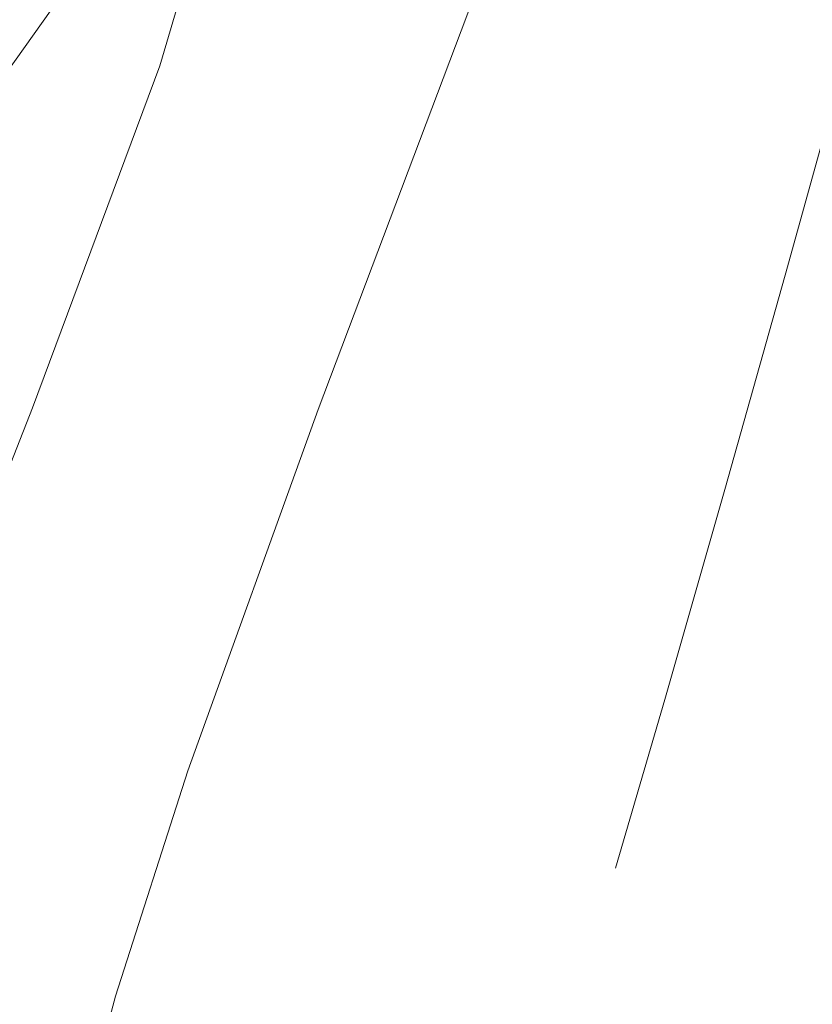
# Model space of a CAD drawing. Extents: x 1620613 to 1693141, y 557269 to 607790.
# Tile 246 of 256: x 1620900 to 1620911, y 607500 to 607513. Entities that reach past the tile are written whole.
import ezdxf

# ---------------------------------------------------------------- set-up
doc = ezdxf.new("R2010")
doc.units = 0
doc.header["$LTSCALE"] = 10
doc.header["$MEASUREMENT"] = 0
doc.linetypes.add('DGN Style 3', pattern=[10.28579463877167, 7.346996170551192, -2.938798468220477])
doc.layers.add('DT_X_Contour_Minor', color=136, linetype='DGN Style 3', lineweight=0)

# ---------------------------------------------------------------- blocks, each defined once
blk = doc.blocks.new('*U1004')
at = {"layer": 'DT_X_Contour_Minor', "transparency": 33554559, "flags": 128}
for points, elevation in [([(-229.8990915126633, -19.48125708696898), (-231.1515999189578, -22.47833975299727), (-231.4377550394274, -23.16431689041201), (-231.7594310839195, -23.93778430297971), (-232.1166280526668, -24.79874199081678), (-232.5093459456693, -25.74718995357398), (-233.6039548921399, -28.39303822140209), (-233.9900215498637, -29.32444806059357), (-234.3272648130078, -30.13429137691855), (-234.6156846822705, -30.8225681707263), (-234.8552811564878, -31.38927844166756), (-235.85947678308, -33.75027115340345), (-235.992108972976, -37.00980146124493), (-236.1101119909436, -37.77758537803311), (-236.4072786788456, -38.68399556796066), (-236.8836090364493, -39.72903203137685), (-237.5391030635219, -40.91269476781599), (-241.0161237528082, -46.75991550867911), (-235.4506360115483, -50.05076635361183), (-234.3147753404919, -50.69064974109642), (-233.2924023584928, -51.19993525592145), (-232.383517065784, -51.57862289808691), (-231.5881194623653, -51.82671266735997), (-229.6183761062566, -52.31415488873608), (-228.9087356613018, -52.47674723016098), (-228.2571218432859, -52.59894258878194), (-227.6635346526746, -52.68074096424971), (-227.1279740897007, -52.72214235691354), (-225.7771814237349, -52.77868342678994), (-225.059761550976, -52.66847498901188), (-223.920596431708, -52.295443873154), (-222.3596860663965, -51.65959007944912), (-220.377030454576, -50.76091360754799), (-214.5276218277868, -48.01401277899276), (-212.5890663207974, -47.0468277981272), (-211.160456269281, -46.20544847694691), (-210.2417916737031, -45.48987481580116), (-209.8330725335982, -44.90010681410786), (-209.4230821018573, -43.49513302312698), (-209.2821641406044, -43.03029232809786), (-209.1669030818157, -42.68950058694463), (-209.0772989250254, -42.47275779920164), (-209.0133516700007, -42.38006396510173), (-208.8770348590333, -42.29827901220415), (-208.7253221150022, -42.21892368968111), (-208.3724214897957, -42.04219643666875), (-207.8183329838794, -41.76809725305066), (-207.0630565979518, -41.39662613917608), (-204.7807357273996, -40.27620726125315), (-203.8458358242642, -39.84223377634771), (-202.7528767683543, -39.38062748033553), (-201.5018585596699, -38.89138837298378), (-200.0927811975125, -38.37451645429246), (-196.1244960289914, -36.95934758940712), (-194.815393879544, -36.4916745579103), (-193.8643013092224, -36.1500321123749), (-193.271218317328, -35.9344202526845), (-193.036144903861, -35.84483897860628), (-192.8866285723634, -35.77399636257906), (-192.6379571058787, -35.69082212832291), (-192.004079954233, -35.4944313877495), (-190.9849971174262, -35.18482414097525), (-189.5807085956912, -34.76200038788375), (-185.3223316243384, -33.48351503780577), (-183.8702173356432, -33.05285647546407), (-182.7076571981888, -32.71974480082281), (-181.8346512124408, -32.48418001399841), (-181.2511993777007, -32.34616211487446), (-180.0814000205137, -32.10817690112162), (-179.4324670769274, -31.88905599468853), (-178.3630177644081, -31.41018218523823), (-176.8730520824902, -30.67155547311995), (-174.9625700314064, -29.67317585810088), (-169.3072627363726, -26.66449301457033), (-167.3585870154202, -25.62844420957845), (-165.7540403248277, -24.7768099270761), (-164.4936226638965, -24.10959016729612), (-163.5773340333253, -23.62678493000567), (-161.5927363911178, -22.58519032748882), (-160.9376136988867, -22.24132009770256), (-160.4606938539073, -21.99090536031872), (-160.1619768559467, -21.83394611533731), (-160.041462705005, -21.77044236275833), (-159.9576954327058, -21.72570634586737), (-159.5747058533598, -21.4930136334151), (-158.4885625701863, -20.8284875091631), (-156.6992655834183, -19.7321279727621), (-154.2068148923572, -18.20393502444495), (-146.6227414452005, -13.55297594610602), (-144.099993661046, -12.00858044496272), (-142.2198053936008, -10.86361325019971), (-140.9821766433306, -10.1180743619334), (-140.3871074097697, -9.771963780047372), (-139.6570021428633, -9.38157330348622), (-139.392732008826, -9.238070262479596), (-139.147500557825, -9.100353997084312), (-138.9213077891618, -8.968424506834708), (-138.7141537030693, -8.84228179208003), (-138.1871277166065, -8.513616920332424), (-137.8528063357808, -8.279083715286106), (-137.2451116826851, -7.821982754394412), (-136.3640437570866, -7.142314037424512), (-135.2096025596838, -6.240077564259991), (-131.7665950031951, -3.53735662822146), (-130.51573332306, -2.53842020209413), (-129.3454039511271, -1.568651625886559), (-128.2556068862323, -0.6280508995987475), (-127.2463421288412, 0.2833819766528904), (-124.6623458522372, 2.674979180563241), (-123.7375286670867, 3.464300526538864), (-122.9010743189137, 4.038566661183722), (-122.1529828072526, 4.397777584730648), (-121.4932541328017, 4.541933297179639), (-119.8517947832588, 4.639608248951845), (-119.2705518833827, 4.709296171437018), (-118.7579176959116, 4.845103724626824), (-118.3138922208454, 5.047030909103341), (-117.9384754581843, 5.315077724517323), (-117.0288423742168, 6.11802874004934), (-116.6902376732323, 6.312514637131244), (-116.356648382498, 6.293759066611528), (-116.0280745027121, 6.061762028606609), (-115.7045160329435, 5.616523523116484), (-114.8483806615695, 4.144898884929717), (-114.5734809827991, 3.65437814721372), (-114.3908834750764, 3.286534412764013), (-114.3005881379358, 3.041367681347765), (-114.3025949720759, 2.918877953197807), (-114.5273319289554, 2.633505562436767), (-114.3118206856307, 2.607581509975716), (-114.2518105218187, 2.609837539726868), (-114.1641419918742, 2.627715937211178), (-114.0488150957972, 2.661216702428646), (-113.9058298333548, 2.710339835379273), (-113.1740290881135, 2.976033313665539), (-113.5886053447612, 2.658647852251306), (-113.6439044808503, 2.610723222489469), (-113.6321263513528, 2.602971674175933), (-113.5532709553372, 2.635393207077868), (-113.4073382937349, 2.707987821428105), (-112.9287481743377, 2.955137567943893), (-112.7706027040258, 3.034485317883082), (-112.6551088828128, 3.087166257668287), (-112.5822667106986, 3.113180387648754), (-112.5520761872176, 3.112527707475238), (-112.5107075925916, 3.047259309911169), (-112.3836373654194, 2.414227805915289), (-112.3684504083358, 2.289530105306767), (-112.377348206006, 2.186736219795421), (-112.4103307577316, 2.105846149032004), (-112.4673980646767, 2.046859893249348), (-112.6516905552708, 1.918768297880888), (-112.7302398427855, 1.862428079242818), (-112.8276683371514, 1.789476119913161), (-112.9439760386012, 1.699912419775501), (-113.0791629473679, 1.593736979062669), (-113.7540866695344, 1.059490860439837), (-112.6948758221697, 1.589339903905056), (-112.4907998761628, 1.689368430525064), (-112.33251954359, 1.762375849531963), (-112.2200348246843, 1.808362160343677), (-112.1533457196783, 1.827327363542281), (-112.0365689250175, 1.841873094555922), (-111.9612693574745, 1.864230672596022), (-111.8229532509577, 1.920394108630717), (-111.6216206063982, 2.010363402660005), (-111.357271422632, 2.134138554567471), (-110.568318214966, 2.509280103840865), (-110.3112297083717, 2.628954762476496), (-110.131679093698, 2.706622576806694), (-110.0296663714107, 2.742283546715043), (-110.005191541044, 2.735937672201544), (-110.0433091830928, 2.663006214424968), (-110.0371398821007, 2.647549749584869), (-109.9900437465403, 2.655878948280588), (-109.9020207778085, 2.687993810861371), (-109.7730709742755, 2.743894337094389), (-109.3746357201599, 2.924676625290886), (-109.173944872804, 3.016441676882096), (-108.870698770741, 3.156150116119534), (-108.4648974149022, 3.343801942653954), (-107.9565408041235, 3.579397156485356), (-106.4641828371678, 4.271575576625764), (-105.9591901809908, 4.506007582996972), (-105.5634806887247, 4.690169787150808), (-105.2770543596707, 4.824062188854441), (-105.0999111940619, 4.907684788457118), (-104.7732403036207, 5.063651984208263), (-104.5477336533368, 5.16795649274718), (-104.1162168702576, 5.363894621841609), (-103.4786899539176, 5.651466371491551), (-102.635152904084, 6.030671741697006), (-100.1110405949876, 7.164064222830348), (-99.25008915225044, 7.55070034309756), (-98.56031905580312, 7.86056434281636), (-98.04173030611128, 8.093656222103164), (-97.69432290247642, 8.249975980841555), (-96.9961449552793, 8.564465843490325), (-96.73401997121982, 8.682660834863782), (-96.47127847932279, 8.801378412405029), (-96.20792047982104, 8.920618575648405), (-95.94394597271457, 9.040381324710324), (-95.23919194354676, 9.360445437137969), (-94.64528006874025, 9.628308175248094), (-93.39210996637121, 10.19184830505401), (-91.4796816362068, 11.05106582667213), (-88.90799507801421, 12.20596074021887), (-81.1711532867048, 15.67991703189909), (-78.58729310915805, 16.83991308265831), (-76.63834392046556, 17.71443401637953), (-75.32430572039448, 18.30347983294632), (-74.64517850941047, 18.6070505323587), (-73.68072059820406, 19.03593890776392), (-73.00679306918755, 19.33717864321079), (-71.70835391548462, 19.91923156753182), (-69.78540313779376, 20.78209768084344), (-67.23794073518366, 21.92577698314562), (-59.61202549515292, 25.35000604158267), (-57.06853690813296, 26.49132436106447), (-55.1575075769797, 27.34710752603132), (-53.87893750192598, 27.9173555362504), (-53.23282668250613, 28.20206839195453), (-52.35314350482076, 28.58058913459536), (-52.03367121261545, 28.71801679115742), (-51.73501671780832, 28.84640920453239), (-51.45718002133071, 28.96576637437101), (-51.20016112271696, 29.07608830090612), (-50.54253445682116, 29.35823311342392), (-50.24464696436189, 29.49063853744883), (-49.84420448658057, 29.67624619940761), (-49.34120702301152, 29.91505609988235), (-48.73565457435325, 30.20706823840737), (-46.98410806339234, 31.05670359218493), (-46.40547064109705, 31.33771392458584), (-45.98321825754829, 31.54351840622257), (-45.71735091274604, 31.67411703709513), (-45.60786860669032, 31.72950981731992), (-45.52442917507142, 31.77694943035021), (-45.45792992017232, 31.80829466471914), (-45.32101172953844, 31.8667506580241), (-45.11367460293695, 31.95231741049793), (-44.8359185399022, 32.06499492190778), (-44.00134379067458, 32.40161596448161), (-43.72427492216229, 32.51317946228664), (-43.51899937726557, 32.59540417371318), (-43.38551715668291, 32.64829009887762), (-43.32382826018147, 32.67183723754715), (-43.25504896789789, 32.6955112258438), (-43.2330437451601, 32.70357952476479), (-43.21861254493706, 32.71002893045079), (-43.21175536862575, 32.71485944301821), (-43.21247221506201, 32.71807106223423), (-43.23349021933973, 32.72928120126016), (-43.30202508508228, 32.87708501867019), (-43.32582617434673, 32.92604454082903), (-43.36785735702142, 33.00957861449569), (-43.42811863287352, 33.12768723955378), (-43.50661000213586, 33.28037041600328), (-43.91543994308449, 34.07356585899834), (-43.91966747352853, 34.08882127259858), (-43.95264001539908, 34.076721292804), (-44.0497458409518, 34.03388331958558), (-44.21098495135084, 33.9603073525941), (-44.4363573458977, 33.85599339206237), (-45.12286144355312, 33.53683883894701), (-45.37997459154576, 33.42217669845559), (-45.63643596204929, 33.31755619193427), (-45.89224555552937, 33.22297731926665), (-46.14740337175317, 33.13844008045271), (-47.33661903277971, 32.76736344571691), (-47.75178679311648, 33.42535377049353), (-47.85856879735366, 33.55801472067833), (-48.0009857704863, 33.67400171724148), (-48.1790377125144, 33.77331476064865), (-48.39272462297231, 33.85595385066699), (-49.01006967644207, 34.05409281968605), (-49.17881586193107, 34.22552563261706), (-49.22204562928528, 34.59121984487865), (-49.13975897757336, 35.15117545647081), (-48.931955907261, 35.90539246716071), (-48.21045916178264, 38.17565302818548), (-47.99456300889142, 38.92401011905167), (-47.88799711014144, 39.46638597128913), (-47.89076146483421, 39.80278058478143), (-48.0028560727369, 39.93319395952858), (-48.4475486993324, 40.0063213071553), (-49.13592672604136, 40.3284761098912), (-50.86754133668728, 41.2400950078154), (-53.64239253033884, 42.74117800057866), (-57.46048030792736, 44.83172508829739), (-69.0330298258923, 51.1924694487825), (-72.84187702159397, 53.29964744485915), (-75.58900646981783, 54.8506231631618), (-77.27441817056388, 55.84539660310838), (-77.8981121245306, 56.28396776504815), (-78.14567233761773, 56.71188782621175), (-78.68298206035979, 57.31897345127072), (-80.10924106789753, 58.8192902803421), (-82.42444936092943, 61.21283831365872), (-85.62860693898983, 64.49961755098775), (-95.3582928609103, 74.45533712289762), (-98.58983463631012, 77.63591055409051), (-100.9871955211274, 79.71084116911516), (-102.5503755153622, 80.6801289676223), (-103.2793746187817, 80.54377394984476), (-104.1111310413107, 78.70597014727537), (-104.466792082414, 78.05775888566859), (-104.9099578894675, 77.491477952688), (-105.4406284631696, 77.0071273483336), (-106.0588038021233, 76.60470707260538), (-107.8239443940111, 75.64082677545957), (-108.4512898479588, 75.46755394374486), (-109.0094707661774, 75.67064567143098), (-109.4984871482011, 76.25010195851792), (-109.9183389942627, 77.20592280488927), (-110.9457245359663, 80.25659780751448), (-111.3262986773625, 81.32483530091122), (-111.6974819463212, 82.24154152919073), (-112.0592743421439, 83.00671649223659), (-112.4116758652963, 83.62036019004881), (-113.3388920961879, 85.05470169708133), (-113.6684535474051, 85.73946575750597), (-113.9617257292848, 86.71800180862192), (-114.218708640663, 87.99030985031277), (-114.4394022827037, 89.5563898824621), (-114.9795329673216, 94.12429928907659), (-115.2366104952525, 95.77630122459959), (-115.6027450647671, 97.30637497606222), (-116.0779366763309, 98.7145205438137), (-116.6621853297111, 100.0007379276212), (-118.3655911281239, 103.2680800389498), (-119.0644220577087, 104.4055931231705), (-119.883360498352, 105.3676257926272), (-120.822406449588, 106.1541780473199), (-121.8815599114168, 106.7652498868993), (-124.8661124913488, 108.1608009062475), (-126.0001644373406, 108.5628994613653), (-127.1639058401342, 108.7225318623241), (-128.3573367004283, 108.6396981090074), (-129.5804570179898, 108.3143982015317), (-132.8816971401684, 107.1236435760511), (-133.9246500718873, 106.832472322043), (-134.5775787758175, 106.85202452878), (-134.8404832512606, 107.1823001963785), (-134.7133634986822, 107.8232993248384), (-133.8543451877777, 109.9469282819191), (-133.5004292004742, 110.8891647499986), (-133.0829449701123, 112.1231524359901), (-132.601892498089, 113.6488913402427), (-132.057271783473, 115.4663814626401), (-130.5201922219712, 120.7020234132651), (-129.9424373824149, 122.6873815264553), (-129.3619825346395, 124.7167244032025), (-128.7788276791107, 126.7900520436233), (-128.1929728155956, 128.9073644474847), (-126.627093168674, 134.6121772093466), (-125.6443638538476, 137.6803923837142), (-123.8705856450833, 142.606428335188), (-121.3057585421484, 149.390285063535), (-117.9498825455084, 158.0319625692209), (-107.9461480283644, 183.5535302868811), (-105.0022358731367, 191.4514768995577), (-103.6733002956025, 196.0041409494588), (-103.9593412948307, 197.2115224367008), (-105.8603588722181, 195.0736213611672), (-113.0830411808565, 184.9121750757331), (-115.1141411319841, 182.9086010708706), (-115.790429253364, 184.5189637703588), (-115.1119055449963, 189.7432631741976), (-113.0785700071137, 198.5814992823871), (-105.8499261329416, 226.9687111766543), (-103.3623320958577, 237.0747958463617), (-101.3210328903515, 246.1026409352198), (-99.72602851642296, 254.0522464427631), (-98.57731897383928, 260.9236123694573), (-94.2580290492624, 290.4740943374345)], 4.200041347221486), ([(-222.7691240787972, -15.60925150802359), (-223.7482933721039, -17.95227076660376), (-223.9719999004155, -18.48854481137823), (-224.2234755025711, -19.09321583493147), (-224.5027201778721, -19.76628383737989), (-224.8097339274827, -20.50774881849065), (-225.6654626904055, -22.57618474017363), (-226.0099935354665, -23.40476258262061), (-226.4017894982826, -24.33916916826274), (-226.8408505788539, -25.37940449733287), (-227.3271767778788, -26.52546856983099), (-229.7069843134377, -32.12070130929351), (-230.021304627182, -39.84534637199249), (-230.0918739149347, -41.3132823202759), (-230.1688730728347, -42.40652799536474), (-230.2523021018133, -43.125083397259), (-230.3421610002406, -43.46894852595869), (-230.7765055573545, -44.1993751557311), (-230.0812726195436, -44.61046363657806), (-229.9393824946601, -44.69039697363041), (-229.8116690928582, -44.75401620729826), (-229.6981324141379, -44.80132133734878), (-229.598772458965, -44.83231236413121), (-229.3527148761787, -44.89320296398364), (-228.9806891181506, -44.925375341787), (-228.0491550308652, -44.9762245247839), (-226.5581126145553, -45.04575051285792), (-224.5075618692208, -45.13395330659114), (-218.2934154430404, -45.39406316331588), (-216.2528308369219, -45.47867546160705), (-214.7916868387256, -45.53742996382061), (-213.9099834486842, -45.57032666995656), (-213.6077206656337, -45.5773655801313), (-213.5742740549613, -45.56165894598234), (-213.5329832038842, -45.45261634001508), (-213.4341956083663, -45.13726849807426), (-213.2779112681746, -44.61561542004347), (-213.064130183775, -43.88765710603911), (-212.4173849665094, -41.67136128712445), (-212.2023706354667, -40.9424586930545), (-212.0423865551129, -40.41797277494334), (-211.937432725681, -40.09790353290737), (-211.8875091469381, -39.98225096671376), (-211.8277532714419, -39.9463996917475), (-211.641143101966, -39.85265231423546), (-211.1261295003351, -39.59829863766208), (-210.2827124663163, -39.18333866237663), (-209.1108920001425, -38.60777238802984), (-205.548166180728, -36.85878725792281), (-204.292459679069, -36.25398718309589), (-203.1973845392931, -35.75132580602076), (-202.2629407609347, -35.35080312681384), (-201.4891283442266, -35.05241914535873), (-199.6398037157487, -34.39291345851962), (-198.8629922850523, -34.09596428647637), (-197.9195514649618, -33.69974603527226), (-196.809481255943, -33.20425870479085), (-195.5327816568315, -32.60950229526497), (-191.9060768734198, -30.89112643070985), (-190.6009445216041, -30.29272211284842), (-189.405576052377, -29.78629105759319), (-188.319971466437, -29.37183326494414), (-187.3441307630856, -29.0493487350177), (-184.8882407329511, -28.31202100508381), (-183.9724360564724, -28.04771379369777), (-183.0669395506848, -27.80778795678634), (-182.1717512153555, -27.59224349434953), (-181.2868710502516, -27.40108040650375), (-178.9409348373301, -26.92382067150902), (-178.1619048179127, -26.76418292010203), (-177.5842669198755, -26.64321446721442), (-177.2080211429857, -26.56091531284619), (-177.0331674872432, -26.51728545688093), (-176.8354138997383, -26.45249823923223), (-176.7444393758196, -26.4183083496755), (-176.6198309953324, -26.36432909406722), (-176.4615887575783, -26.29056047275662), (-176.2697126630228, -26.19700248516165), (-175.7131979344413, -25.92112869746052), (-175.2442693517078, -25.68033450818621), (-174.2548696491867, -25.16485728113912), (-172.7449988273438, -24.37469701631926), (-170.714656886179, -23.30985371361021), (-162.6008639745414, -19.05140502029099), (-161.1652602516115, -18.29790715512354), (-160.2996390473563, -17.84353392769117), (-160.0040003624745, -17.68828533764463), (-159.9756072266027, -17.67312194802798), (-159.8457919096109, -17.59425014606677), (-159.4776408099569, -17.36900728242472), (-158.8711539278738, -16.99739335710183), (-158.0263312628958, -16.47940836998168), (-155.4556897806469, -14.9029536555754), (-154.355651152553, -14.24850270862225), (-152.9835163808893, -13.46749090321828), (-151.3392854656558, -12.5599182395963), (-149.4229584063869, -11.52578471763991), (-143.9499580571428, -8.599347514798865), (-142.1387884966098, -7.629543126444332), (-140.8100300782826, -6.914957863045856), (-139.963682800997, -6.455591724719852), (-139.599746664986, -6.251444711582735), (-139.2724651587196, -6.047344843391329), (-139.0648526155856, -5.901700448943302), (-138.6874761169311, -5.617842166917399), (-138.1403356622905, -5.195769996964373), (-137.4234312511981, -4.635483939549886), (-135.2853342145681, -2.957102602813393), (-134.3943780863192, -2.231092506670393), (-133.3250824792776, -1.311848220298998), (-132.0774473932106, -0.1993697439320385), (-130.651472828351, 1.10634292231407), (-126.6110880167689, 4.845888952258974), (-125.2442184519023, 6.075374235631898), (-124.1738983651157, 6.959170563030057), (-123.400127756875, 7.49727793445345), (-122.9229066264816, 7.689696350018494), (-122.0457162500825, 7.741893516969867), (-121.6542707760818, 7.85048581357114), (-121.1378271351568, 8.137114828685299), (-120.496385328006, 8.601780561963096), (-119.7299453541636, 9.244483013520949), (-117.5194412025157, 11.19573850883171), (-116.7489426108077, 11.75833890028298), (-116.0953249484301, 11.9826984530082), (-115.5585882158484, 11.86881716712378), (-115.1387324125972, 11.41669504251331), (-114.1749581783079, 9.760048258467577), (-113.8196128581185, 9.210464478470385), (-113.4764075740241, 8.804198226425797), (-113.1453423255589, 8.541249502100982), (-112.8264171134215, 8.421618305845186), (-111.9921365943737, 8.293691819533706), (-111.7087689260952, 8.174799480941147), (-111.4843763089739, 7.914067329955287), (-111.3189587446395, 7.511495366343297), (-111.2125162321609, 6.967083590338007), (-110.8533929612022, 4.095535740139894), (-111.2368171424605, 3.840948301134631), (-111.2642926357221, 3.822705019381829), (-111.2862504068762, 3.81173929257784), (-111.3403485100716, 3.786660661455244), (-111.4265869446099, 3.747469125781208), (-111.5449657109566, 3.694164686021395), (-111.9034961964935, 3.533202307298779), (-111.987625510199, 3.491457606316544), (-111.9711155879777, 3.486945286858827), (-111.8539664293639, 3.519665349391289), (-111.6361780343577, 3.589617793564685), (-110.3850073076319, 4.002938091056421), (-110.0799785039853, 3.310483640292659), (-110.0210556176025, 3.177575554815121), (-109.9750135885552, 3.075617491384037), (-109.9418524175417, 3.004609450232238), (-109.9215721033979, 2.964551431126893), (-109.8569859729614, 2.849830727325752), (-109.9181572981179, 2.732790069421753), (-109.9161020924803, 2.71698157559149), (-109.8837201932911, 2.719716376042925), (-109.8210116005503, 2.740994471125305), (-109.7279763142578, 2.780815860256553), (-109.4394466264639, 2.911730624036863), (-109.269925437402, 2.989402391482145), (-108.9777591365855, 3.124231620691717), (-108.562947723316, 3.31621831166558), (-108.0254911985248, 3.565362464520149), (-106.4287469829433, 4.305956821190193), (-105.8937789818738, 4.554233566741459), (-105.4864331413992, 4.743618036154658), (-105.206709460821, 4.874110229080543), (-105.0546079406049, 4.945710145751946), (-104.8191667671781, 5.058120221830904), (-104.616558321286, 5.151292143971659), (-104.1853138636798, 5.346500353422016), (-103.5254333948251, 5.64374485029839), (-102.636916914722, 6.04302563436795), (-99.96269161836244, 7.243822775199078), (-99.06169312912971, 7.648428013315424), (-98.3643666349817, 7.96164587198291), (-97.87071213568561, 8.18347635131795), (-97.58072963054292, 8.31391945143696), (-97.07900561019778, 8.539917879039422), (-96.89063758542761, 8.624855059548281), (-96.70182652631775, 8.710167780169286), (-96.51257243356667, 8.795856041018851), (-96.32287530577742, 8.881919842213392), (-95.81642558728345, 9.111924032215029), (-95.26919581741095, 9.358491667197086), (-94.00734379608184, 9.925691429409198), (-92.03086952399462, 10.8135233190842), (-89.3397730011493, 12.02198733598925), (-81.2106859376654, 15.67206755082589), (-78.51113445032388, 16.88406694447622), (-76.50929528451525, 17.78250496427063), (-75.205168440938, 18.36738161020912), (-74.59875391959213, 18.63869688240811), (-73.91193162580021, 18.94412244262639), (-73.30862406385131, 19.21404662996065), (-72.01381809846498, 19.79475002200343), (-70.02751373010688, 20.6862326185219), (-67.3497109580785, 21.88849441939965), (-59.28690569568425, 25.50889816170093), (-56.61221288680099, 26.70935811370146), (-54.63523840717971, 27.59543516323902), (-53.35598225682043, 28.16712931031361), (-52.77444443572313, 28.42444055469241), (-52.15396801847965, 28.69142666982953), (-51.92863118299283, 28.78836000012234), (-51.717977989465, 28.87892040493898), (-51.52200843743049, 28.96310788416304), (-51.34072252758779, 29.04092243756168), (-50.87687162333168, 29.23993067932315), (-50.6336760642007, 29.34936961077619), (-50.251977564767, 29.52843022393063), (-49.73177612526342, 29.77711251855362), (-49.07307174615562, 30.09541649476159), (-47.1318561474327, 31.03705600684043), (-46.49150137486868, 31.34796079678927), (-46.02634875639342, 31.57444553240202), (-45.73639829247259, 31.71651021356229), (-45.62164998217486, 31.7741548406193), (-45.49496289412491, 31.84618297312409), (-45.54331448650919, 31.99505083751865), (-45.56051154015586, 32.04256786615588), (-45.59138059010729, 32.12131843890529), (-45.63592163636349, 32.23130255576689), (-45.69413467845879, 32.37252021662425), (-45.99769686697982, 33.10441423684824), (-47.8339490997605, 32.46727871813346), (-48.18512433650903, 32.34566965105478), (-48.45168480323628, 32.25390052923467), (-48.63363050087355, 32.19197135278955), (-48.73096142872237, 32.159882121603), (-48.98773796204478, 32.07975891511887), (-49.0374414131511, 32.15853283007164), (-49.08463725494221, 32.18545951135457), (-49.20492330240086, 32.23247930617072), (-49.39829955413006, 32.29959221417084), (-49.66476601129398, 32.38679823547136), (-50.47279683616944, 32.64613844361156), (-50.72014409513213, 32.78720568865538), (-50.85616275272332, 33.01590226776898), (-50.88085280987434, 33.33222818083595), (-50.79421426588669, 33.73618342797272), (-50.41474001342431, 34.93023653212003), (-50.32473434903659, 35.32771008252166), (-50.33932304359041, 35.62459090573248), (-50.4585060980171, 35.82087900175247), (-50.68228351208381, 35.91657437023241), (-51.41848242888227, 36.03763838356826), (-52.5323181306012, 36.55679785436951), (-55.32167604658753, 38.02347825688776), (-59.78655617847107, 40.43767959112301), (-65.92695852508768, 43.79940185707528), (-84.53539440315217, 54.02735580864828), (-90.65443880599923, 57.37082101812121), (-95.05524510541, 59.73025118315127), (-97.73781330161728, 61.10564630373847), (-98.70214339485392, 61.49700637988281), (-98.98270617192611, 61.22858652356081), (-99.08592301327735, 61.16369680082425), (-99.18515145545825, 61.17034252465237), (-99.28039149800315, 61.24852369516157), (-99.37164314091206, 61.39824031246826), (-99.78817787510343, 62.26383390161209), (-103.5894604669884, 63.48082871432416), (-104.3850854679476, 63.74272195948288), (-105.142839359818, 64.006832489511), (-105.8627221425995, 64.2731603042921), (-106.5447338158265, 64.54170540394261), (-108.3129367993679, 65.26078204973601), (-108.969198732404, 65.54523684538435), (-109.6118322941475, 65.85929374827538), (-110.2408374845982, 66.20295275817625), (-110.8562143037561, 66.5762138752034), (-112.4790479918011, 67.6110463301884), (-113.0261750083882, 67.98525391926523), (-113.4504307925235, 68.33175234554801), (-113.7518153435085, 68.65054160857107), (-113.9303286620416, 68.94162170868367), (-114.2425358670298, 69.68088975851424), (-114.3556310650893, 69.95481991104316), (-114.460761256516, 70.22215933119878), (-114.5579264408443, 70.48290801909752), (-114.6471266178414, 70.73706597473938), (-114.8743737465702, 71.40603288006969), (-114.977910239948, 71.64290748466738), (-115.1180843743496, 71.85180611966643), (-115.2948961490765, 72.03272878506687), (-115.5083455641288, 72.18567548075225), (-116.1263941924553, 72.55623204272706), (-116.346694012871, 72.7297924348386), (-116.5440570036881, 72.97255618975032), (-116.718483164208, 73.28452330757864), (-116.8699724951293, 73.6656937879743), (-117.2433616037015, 74.77441955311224), (-117.4819029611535, 75.31770010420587), (-117.917485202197, 76.11599743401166), (-118.5501083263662, 77.16931154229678), (-119.3797723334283, 78.47764242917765), (-121.8549308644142, 82.30654716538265), (-122.6845210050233, 83.71030223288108), (-123.3169225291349, 85.04988888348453), (-123.7521354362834, 86.32530711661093), (-123.9901597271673, 87.53655693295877), (-124.3619730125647, 90.68099855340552), (-124.5389391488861, 91.81819791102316), (-124.7909775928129, 92.87146476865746), (-125.1180883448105, 93.84079912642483), (-125.5202714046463, 94.72620098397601), (-126.692855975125, 96.97536260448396), (-127.1739147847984, 97.75839991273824), (-127.7376527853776, 98.4206406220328), (-128.384069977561, 98.96208473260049), (-129.113166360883, 99.38273224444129), (-131.1676623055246, 100.3433968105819), (-132.0522083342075, 100.5827185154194), (-133.1649744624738, 100.5801852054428), (-134.5059606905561, 100.3357968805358), (-136.0751670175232, 99.84955354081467), (-140.5640106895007, 98.23043128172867), (-142.0131605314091, 97.75787545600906), (-142.9939773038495, 97.55454967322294), (-143.5064610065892, 97.62045393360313), (-143.5506116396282, 97.95558823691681), (-143.0439025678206, 99.20825310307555), (-142.8351381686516, 99.76405006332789), (-142.5888767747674, 100.4919422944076), (-142.305118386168, 101.3919297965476), (-141.9838630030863, 102.4640125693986), (-141.0771859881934, 105.552360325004), (-140.7363857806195, 106.7234633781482), (-140.3939929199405, 107.9205117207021), (-140.0500074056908, 109.1435053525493), (-139.7044292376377, 110.392444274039), (-138.7807639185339, 113.7575417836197), (-138.2010814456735, 115.5673896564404), (-137.1547830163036, 118.4731101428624), (-135.6418686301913, 122.4747032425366), (-133.6623382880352, 127.5721689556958), (-127.7614360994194, 142.6265743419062), (-126.0249108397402, 147.2853355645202), (-125.2410117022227, 149.9708151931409), (-125.4097386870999, 150.6830132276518), (-126.5310917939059, 149.4219296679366), (-130.7915349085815, 143.4279980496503), (-131.98961969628, 142.2461499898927), (-132.3885417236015, 143.19605452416), (-131.988300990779, 146.2777116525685), (-130.7888974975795, 151.491121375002), (-126.5249378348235, 168.2358840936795), (-125.0575809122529, 174.1971595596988), (-123.8534798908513, 179.5224139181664), (-122.9126347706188, 184.2116471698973), (-122.2350455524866, 188.264859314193), (-119.6872263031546, 205.6958000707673)], 4.600041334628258), ([(-237.0290589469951, -23.35326266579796), (-238.5549064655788, -27.00440873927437), (-238.8922187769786, -27.81279581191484), (-239.2502210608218, -28.67318014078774), (-239.62891331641, -29.5855617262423), (-240.028295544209, -30.54994056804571), (-241.9403558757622, -35.17170209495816), (-244.4428937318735, -40.9606453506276), (-244.938988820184, -42.13064725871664), (-245.3547578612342, -43.15967730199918), (-245.6902008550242, -44.04773548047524), (-245.9453178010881, -44.79482179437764), (-246.9484361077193, -47.95229024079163), (-248.0219362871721, -51.37725751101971), (-248.1685014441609, -52.04402312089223), (-248.1481254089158, -52.57647683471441), (-247.9608081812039, -52.97461865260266), (-247.6065497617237, -53.23844857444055), (-246.4392723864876, -53.76291250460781), (-245.9501336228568, -53.99734146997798), (-245.358175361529, -54.30728041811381), (-244.6633976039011, -54.69272934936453), (-243.8658003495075, -55.15368826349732), (-241.6017816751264, -56.48359201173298), (-240.7727115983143, -56.94081994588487), (-239.9835153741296, -57.3150759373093), (-239.2341930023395, -57.60635998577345), (-238.5247444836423, -57.81467209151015), (-235.307023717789, -58.59319405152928), (-231.5126687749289, -57.07692421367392), (-230.779288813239, -56.78419306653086), (-230.2053010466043, -56.55582955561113), (-229.7907054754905, -56.39183368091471), (-229.5355020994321, -56.29220544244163), (-229.0674826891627, -56.11235365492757), (-228.8872480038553, -56.04275637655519), (-228.697558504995, -55.96885338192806), (-228.4984141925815, -55.89064467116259), (-228.2898150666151, -55.80813024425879), (-227.7209443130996, -55.58235081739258), (-227.5113433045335, -55.49951291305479), (-227.3091933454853, -55.420333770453), (-227.1144944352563, -55.3448133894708), (-226.9272465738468, -55.27295176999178), (-226.4378536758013, -55.08619913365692), (-226.0907619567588, -54.94658390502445), (-225.4165314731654, -54.66780269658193), (-224.415162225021, -54.24985550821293), (-223.0866542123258, -53.69274233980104), (-216.1236263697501, -50.76816026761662), (-209.5494470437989, -47.68090482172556), (-208.3086679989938, -47.07421699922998), (-207.4038362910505, -46.57726300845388), (-206.8349519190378, -46.1900428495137), (-206.6020148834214, -45.91255652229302), (-206.4287792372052, -45.31890475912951), (-206.3619576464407, -45.11812596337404), (-206.2914196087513, -44.96102839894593), (-206.2171651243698, -44.84761206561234), (-206.1391941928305, -44.77787696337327), (-205.9263164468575, -44.65015833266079), (-205.8095011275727, -44.58519506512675), (-205.6187134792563, -44.48609423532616), (-205.3539535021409, -44.3528558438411), (-205.0152211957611, -44.1854798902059), (-204.0133052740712, -43.69362726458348), (-203.5989538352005, -43.50171226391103), (-203.1073364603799, -43.29485673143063), (-202.5384531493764, -43.07306066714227), (-201.8923039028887, -42.83632407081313), (-200.0662179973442, -42.18510577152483), (-199.1993863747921, -41.9028550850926), (-197.9684559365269, -41.54451675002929), (-196.3734266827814, -41.11009076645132), (-194.4142986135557, -40.5995771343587), (-184.4221370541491, -38.03964233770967), (-182.3985036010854, -37.24210883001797), (-182.0121573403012, -37.08951663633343), (-181.7203900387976, -36.97354013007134), (-181.523201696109, -36.89417931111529), (-181.4205923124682, -36.85143417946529), (-181.2730725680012, -36.7862680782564), (-180.8603943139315, -36.54685943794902), (-179.7329993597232, -35.87750809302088), (-177.8908877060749, -34.77821404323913), (-175.3340593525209, -33.2489772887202), (-167.5628948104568, -28.59775567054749), (-164.9856665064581, -27.05440886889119), (-163.0823550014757, -25.91278467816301), (-161.8529602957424, -25.17288309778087), (-161.2974823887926, -24.83470412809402), (-160.7147637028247, -24.46852368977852), (-160.5207608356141, -24.34685996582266), (-160.3757912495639, -24.25650412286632), (-160.2798549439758, -24.19745616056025), (-160.2329519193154, -24.1697160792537), (-160.1732548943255, -24.13748637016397), (-160.1491644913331, -24.12421042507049), (-160.1216660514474, -24.10855487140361), (-160.0907595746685, -24.09051970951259), (-160.0564450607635, -24.07010493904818), (-159.9603956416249, -24.01249274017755), (-159.9032307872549, -23.97973202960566), (-159.8037732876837, -23.92465904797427), (-159.6620231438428, -23.84727379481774), (-159.4779803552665, -23.74757627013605), (-158.9308093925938, -23.4519665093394), (-158.3816152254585, -23.11712071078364), (-157.1444109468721, -22.33429063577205), (-155.2191965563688, -21.10347628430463), (-152.6059720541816, -19.42467765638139), (-144.7200265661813, -14.35056894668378), (-142.1086596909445, -12.67031901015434), (-140.1890181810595, -11.43515073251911), (-138.9611020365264, -10.64506411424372), (-138.4249112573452, -10.30005915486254), (-137.917369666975, -9.973488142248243), (-137.7284670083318, -9.852970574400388), (-137.5424152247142, -9.736346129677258), (-137.3592143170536, -9.623614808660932), (-137.1788642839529, -9.514776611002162), (-136.7017320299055, -9.229732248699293), (-136.4070059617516, -9.055060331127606), (-135.8806769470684, -8.7448278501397), (-135.1227449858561, -8.299034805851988), (-134.1332100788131, -7.717681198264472), (-128.9749736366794, -4.688389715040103), (-125.9733341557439, -2.332137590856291), (-125.357670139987, -1.841419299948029), (-124.7970950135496, -1.379086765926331), (-124.2916087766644, -0.9451399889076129), (-123.8412114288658, -0.5395789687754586), (-122.7136036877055, 0.5040694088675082), (-122.2701480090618, 0.8508877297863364), (-121.7854867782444, 1.108606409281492), (-121.2596199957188, 1.277225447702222), (-120.692547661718, 1.356744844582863), (-117.9500638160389, 1.51993620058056), (-116.9928063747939, 2.174869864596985), (-116.8040184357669, 2.295789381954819), (-116.6479078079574, 2.37786207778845), (-116.5244744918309, 2.421087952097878), (-116.4337184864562, 2.425467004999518), (-116.2352722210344, 2.385348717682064), (-116.1465697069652, 2.369347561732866), (-116.0292968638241, 2.351432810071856), (-115.8834536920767, 2.331604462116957), (-115.709040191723, 2.309862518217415), (-115.2058437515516, 2.249332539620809), (-115.0343438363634, 2.231790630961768), (-114.8972414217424, 2.224562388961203), (-114.7945365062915, 2.227647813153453), (-114.7262290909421, 2.241046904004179), (-114.4877219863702, 2.327641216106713), (-114.8436684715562, 2.055140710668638), (-114.9071469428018, 1.999644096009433), (-114.9450338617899, 1.949940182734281), (-114.9573292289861, 1.906028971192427), (-114.9440330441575, 1.867910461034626), (-114.8744544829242, 1.773984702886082), (-114.8407406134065, 1.725801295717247), (-114.7917829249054, 1.65169539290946), (-114.7275814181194, 1.551666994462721), (-114.6481360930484, 1.425716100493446), (-114.4159568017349, 1.055283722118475), (-114.334054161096, 0.936617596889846), (-114.2624807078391, 0.8584435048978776), (-114.2012364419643, 0.8207614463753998), (-114.1503213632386, 0.8235714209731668), (-114.0283200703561, 0.8850540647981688), (-113.9552206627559, 0.9217695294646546), (-113.8274234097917, 0.9858039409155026), (-113.6449283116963, 1.077157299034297), (-113.4077353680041, 1.195829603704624), (-112.7022903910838, 1.548714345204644), (-112.4658350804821, 1.665125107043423), (-112.2855528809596, 1.749693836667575), (-112.161443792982, 1.802420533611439), (-112.0935078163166, 1.823305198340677), (-111.9872426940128, 1.836541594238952), (-111.91872122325, 1.856886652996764), (-111.7928556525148, 1.907994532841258), (-111.6096459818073, 1.989865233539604), (-111.3690922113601, 2.102498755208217), (-110.651156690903, 2.443871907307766), (-110.4172100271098, 2.552774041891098), (-110.2538216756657, 2.623450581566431), (-110.1609916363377, 2.65590152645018), (-110.1387199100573, 2.650126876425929), (-110.1734063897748, 2.583760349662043), (-110.1609594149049, 2.572795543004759), (-110.0976036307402, 2.589676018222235), (-109.9833390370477, 2.634401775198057), (-109.8181656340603, 2.70697281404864), (-109.3098248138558, 2.937622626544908), (-109.0779643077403, 3.043480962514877), (-108.7636384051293, 3.188068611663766), (-108.3668471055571, 3.371385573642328), (-107.8875904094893, 3.593431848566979), (-106.4996186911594, 4.237194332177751), (-106.0246013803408, 4.4577815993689), (-105.6405282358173, 4.636721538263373), (-105.3473992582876, 4.77401414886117), (-105.145214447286, 4.86965943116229), (-104.7273138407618, 5.069183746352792), (-104.4789089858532, 5.184620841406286), (-104.0471198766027, 5.381288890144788), (-103.4319465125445, 5.659187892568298), (-102.6333888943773, 6.018317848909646), (-100.2593895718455, 7.084305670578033), (-99.43848517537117, 7.452972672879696), (-98.7562714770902, 7.759482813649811), (-98.21274847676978, 8.003836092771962), (-97.80791617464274, 8.18603251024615), (-96.91328430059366, 8.589013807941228), (-96.5774023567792, 8.740466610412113), (-96.240730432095, 8.892589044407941), (-95.90326852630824, 9.045381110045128), (-95.56501663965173, 9.198842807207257), (-94.6619583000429, 9.608966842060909), (-94.02136432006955, 9.898124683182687), (-92.77687613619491, 10.4580051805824), (-90.92849374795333, 11.28860833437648), (-88.47621715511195, 12.38993414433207), (-81.13162063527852, 15.6877665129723), (-78.66345176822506, 16.79575922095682), (-76.76739255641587, 17.64636306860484), (-75.44344300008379, 18.23957805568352), (-74.69160309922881, 18.5754041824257), (-73.44950957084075, 19.12775537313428), (-72.70496207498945, 19.46031065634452), (-71.4028897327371, 20.04371311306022), (-69.54329254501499, 20.87796274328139), (-67.12617051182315, 21.9630595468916), (-59.93714529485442, 25.19111392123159), (-57.52486092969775, 26.27329060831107), (-55.67977674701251, 27.09877988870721), (-54.40189274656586, 27.66758176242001), (-53.69120892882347, 27.97969622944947), (-52.55231899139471, 28.46975159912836), (-52.1387112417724, 28.64767358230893), (-51.75205544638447, 28.8138980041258), (-51.39235160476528, 28.96842486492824), (-51.05959971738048, 29.11125416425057), (-50.20819729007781, 29.47653554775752), (-49.85561786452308, 29.63190746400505), (-49.4364314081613, 29.82406217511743), (-48.95063792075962, 30.05299968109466), (-48.39823740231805, 30.31871998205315), (-46.83635997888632, 31.07635117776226), (-46.32038125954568, 31.32693184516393), (-45.94385316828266, 31.51045045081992), (-45.70677570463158, 31.62690699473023), (-45.60914886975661, 31.67630147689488), (-45.53474481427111, 31.7186040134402), (-45.47544654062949, 31.74655497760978), (-45.35335476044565, 31.79868096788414), (-45.16846947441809, 31.87498198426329), (-44.92079068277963, 31.97545802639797), (-44.17658922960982, 32.27562750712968), (-43.92190049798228, 32.37773392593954), (-43.71598539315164, 32.45892607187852), (-43.55884391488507, 32.51920394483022), (-43.45047606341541, 32.55856754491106), (-43.22652662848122, 32.63565144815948), (-43.15487632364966, 32.66192230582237), (-43.1078874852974, 32.68292195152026), (-43.0855601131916, 32.69865038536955), (-43.08789420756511, 32.70910760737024), (-43.15633007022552, 32.74560848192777), (-43.37948363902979, 33.22686643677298), (-43.42761780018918, 33.3293114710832), (-43.47638303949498, 33.43039316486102), (-43.52577935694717, 33.53011151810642), (-43.57580675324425, 33.62846653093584), (-43.81074045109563, 34.08427546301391), (-43.82819965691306, 34.14727852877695), (-43.84890356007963, 34.15098828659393), (-43.90353275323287, 34.13511624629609), (-43.99208723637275, 34.09966240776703), (-44.11456700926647, 34.0446267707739), (-44.48641345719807, 33.8717560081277), (-44.62567935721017, 33.80964900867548), (-44.76459222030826, 33.75298108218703), (-44.90315204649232, 33.70175222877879), (-45.04135883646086, 33.65596244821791), (-45.68550010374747, 33.45496797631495), (-46.46613217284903, 34.69217471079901), (-46.6325003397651, 34.93056992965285), (-46.79704823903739, 35.11552412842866), (-46.95977587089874, 35.24703730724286), (-47.1206832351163, 35.32510946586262), (-47.54734251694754, 35.46204719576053), (-47.63748762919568, 35.66384557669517), (-47.5879285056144, 36.16653742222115), (-47.39866514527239, 36.97012273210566), (-47.06969754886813, 38.07460150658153), (-46.00617831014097, 41.42106952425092), (-45.66439166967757, 42.5203101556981), (-45.43667117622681, 43.30818103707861), (-45.32301683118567, 43.78468216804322), (-45.32342863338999, 43.94981354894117), (-45.47661497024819, 43.97500423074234), (-45.71374529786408, 44.08597911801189), (-46.31024652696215, 44.40001076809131), (-47.26611865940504, 44.917099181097), (-48.58136169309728, 45.63724435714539), (-52.56783765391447, 47.82837384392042), (-53.89952972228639, 48.58818321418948), (-54.90474895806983, 49.22426420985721), (-55.58349536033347, 49.73661683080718), (-55.9357689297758, 50.12524107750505), (-56.43986800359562, 50.99660123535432), (-57.50331330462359, 52.20141670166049), (-60.31557490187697, 55.16234298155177), (-64.8766527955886, 59.87938007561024), (-71.18654698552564, 66.35252798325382), (-90.34468655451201, 85.9557368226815), (-96.65819440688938, 92.41744974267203), (-101.2301132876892, 97.10018187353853), (-104.0604431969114, 100.0039332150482), (-105.1491841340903, 101.1287037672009), (-105.7303746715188, 101.7561175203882), (-105.9233557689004, 101.9646139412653), (-106.0664061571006, 102.1195428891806), (-106.1595258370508, 102.2209043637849), (-106.2027148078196, 102.2686983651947), (-106.2513111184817, 102.3247257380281), (-106.3689987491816, 102.5382633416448), (-106.6856144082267, 103.1368556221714), (-107.2011580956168, 104.1205025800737), (-107.9156298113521, 105.4892042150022), (-110.0861250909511, 109.6524814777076), (-110.9818161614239, 111.1043585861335), (-112.0410179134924, 112.3375319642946), (-113.2637303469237, 113.3520016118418), (-114.6499534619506, 114.1477675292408), (-118.5645626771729, 115.9782050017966), (-119.9481205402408, 116.5430804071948), (-121.1628372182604, 116.864878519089), (-122.2087127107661, 116.9435993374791), (-123.0857470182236, 116.7792428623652), (-125.1993835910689, 116.0168558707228), (-125.8361396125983, 115.9070691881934), (-126.1611802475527, 116.1494993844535), (-126.174505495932, 116.7441464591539), (-125.876115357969, 117.6910104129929), (-124.6647878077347, 120.6856034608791), (-124.1657202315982, 122.0142794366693), (-123.5770131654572, 123.7543625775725), (-122.8986666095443, 125.9058528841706), (-122.1306805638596, 128.4687503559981), (-119.9631984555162, 135.8516865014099), (-119.1484889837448, 138.6512996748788), (-118.3299721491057, 141.5129370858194), (-117.5076479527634, 144.4365987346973), (-116.6815163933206, 147.4222846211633), (-114.4734224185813, 155.4668126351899), (-113.4187002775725, 158.9488087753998), (-111.9106043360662, 163.3614011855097), (-109.949134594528, 168.7045898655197), (-107.5342910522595, 174.9783748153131), (-100.4902098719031, 192.9492630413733), (-98.12705909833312, 198.73516619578), (-96.32066766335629, 202.6147094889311), (-95.07103556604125, 204.5878929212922), (-94.37816280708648, 204.6547164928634), (-92.44386172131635, 200.5183868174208)], 3.800041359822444)]:
    blk.add_lwpolyline(points, dxfattribs=dict(at, elevation=elevation))

msp = doc.modelspace()

# ---------------------------------------------------------------- block references
at = {"layer": 'DT_X_Contour_Minor', "transparency": 33554559}
msp.add_blockref('*U1004', (1621028.060791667, 607365.3311666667, 1050.599958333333), dxfattribs=at)

doc.saveas('drawing.dxf')
